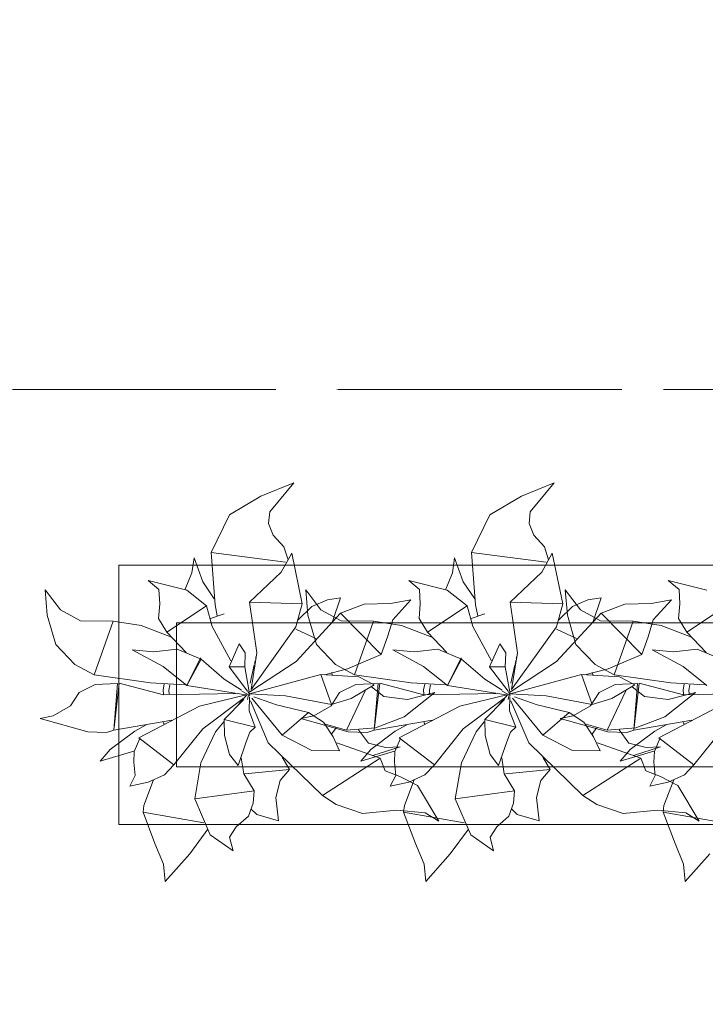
# Model space of a CAD drawing. Header units: millimetres. Extents: x -14761 to 157739, y -22400 to 107990.
# Tile 190 of 228: x 126657 to 127846, y 43933 to 45642. Entities that reach past the tile are written whole.
import ezdxf

# ---------------------------------------------------------------- set-up
doc = ezdxf.new("R2010")
doc.units = ezdxf.units.MM
doc.header["$MEASUREMENT"] = 0
doc.linetypes.add('Штриховая', pattern=[564.444447, 282.222223, -282.222223])
doc.linetypes.add('Штрихпунктирная', pattern=[670.277762, 352.777767, -176.388884, 0, -141.111112])
for name, color, linetype in [('Интерьер - Мебель', 7, 'Continuous'), ('Элемент Модели - Зона', 7, 'Continuous'), ('Элемент Модели - Оси', 7, 'Continuous')]:
    doc.layers.add(name, color=color, linetype=linetype)

msp = doc.modelspace()

# ---------------------------------------------------------------- linework, layer by layer
at = {"layer": 'Интерьер - Мебель', "color": 252, "linetype": 'Continuous', "lineweight": 5}
for p, q in [((127132.2, 44838.1), (127075, 44814.6)), ((127132.2, 44838.1), (127075, 44814.6)), ((127132.2, 44838.1), (127090.5, 44787.3)), ((127132.2, 44838.1), (127090.5, 44787.3)), ((127584.1, 44838.1), (127526.9, 44814.6)), ((127584.1, 44838.1), (127526.9, 44814.6)), ((127584.1, 44838.1), (127542.4, 44787.3)), ((127584.1, 44838.1), (127542.4, 44787.3)), ((127075, 44814.6), (127020.6, 44782.1)), ((127075, 44814.6), (127020.6, 44782.1)), ((127526.9, 44814.6), (127472.5, 44782.1)), ((127526.9, 44814.6), (127472.5, 44782.1)), ((127090.5, 44787.3), (127088.4, 44767.3)), ((127090.5, 44787.3), (127088.4, 44767.3)), ((127542.4, 44787.3), (127540.3, 44767.3)), ((127542.4, 44787.3), (127540.3, 44767.3)), ((127020.6, 44782.1), (126988.8, 44716.7)), ((127020.6, 44782.1), (126988.8, 44716.7)), ((127088.4, 44767.3), (127096.7, 44746.8)), ((127088.4, 44767.3), (127096.7, 44746.8)), ((127472.5, 44782.1), (127440.7, 44716.7)), ((127472.5, 44782.1), (127440.7, 44716.7)), ((127540.3, 44767.3), (127548.6, 44746.8)), ((127540.3, 44767.3), (127548.6, 44746.8)), ((127096.7, 44746.8), (127115, 44727)), ((127096.7, 44746.8), (127115, 44727)), ((127548.6, 44746.8), (127566.9, 44727)), ((127548.6, 44746.8), (127566.9, 44727)), ((126988.8, 44716.7), (127117.8, 44700.4)), ((126988.8, 44716.7), (126995.7, 44626.1)), ((126988.8, 44716.7), (127117.8, 44700.4)), ((126988.8, 44716.7), (126995.7, 44626.1)), ((127128.7, 44716), (127110.4, 44682.8)), ((127128.7, 44716), (127110.4, 44682.8)), ((127115, 44727), (127122.3, 44704.2)), ((127115, 44727), (127122.3, 44704.2)), ((127128.7, 44716), (127146.8, 44627.9)), ((127128.7, 44716), (127146.8, 44627.9)), ((127440.7, 44716.7), (127569.7, 44700.4)), ((127440.7, 44716.7), (127447.6, 44626.1)), ((127440.7, 44716.7), (127569.7, 44700.4)), ((127440.7, 44716.7), (127447.6, 44626.1)), ((127580.6, 44716), (127562.3, 44682.8)), ((127580.6, 44716), (127562.3, 44682.8)), ((127566.9, 44727), (127574.2, 44704.2)), ((127566.9, 44727), (127574.2, 44704.2)), ((127580.6, 44716), (127598.7, 44627.9)), ((127580.6, 44716), (127598.7, 44627.9)), ((126959.3, 44707.6), (126955.7, 44681.7)), ((126959.3, 44707.6), (126955.7, 44681.7)), ((126959.3, 44707.6), (126974.3, 44666.2)), ((126959.3, 44707.6), (126974.3, 44666.2)), ((127411.2, 44707.6), (127407.6, 44681.7)), ((127411.2, 44707.6), (127407.6, 44681.7)), ((127411.2, 44707.6), (127426.2, 44666.2)), ((127411.2, 44707.6), (127426.2, 44666.2)), ((126955.7, 44681.7), (126944.1, 44653.1)), ((126955.7, 44681.7), (126944.1, 44653.1)), ((127110.4, 44682.8), (127055.6, 44630.6)), ((127110.4, 44682.8), (127055.6, 44630.6)), ((127407.6, 44681.7), (127396, 44653.1)), ((127407.6, 44681.7), (127396, 44653.1)), ((127562.3, 44682.8), (127507.5, 44630.6)), ((127562.3, 44682.8), (127507.5, 44630.6)), ((126879.9, 44668.2), (126898.5, 44652.7)), ((126879.9, 44668.2), (126946.5, 44651.8)), ((126879.9, 44668.2), (126898.5, 44652.7)), ((126879.9, 44668.2), (126946.5, 44651.8)), ((126974.3, 44666.2), (126994.2, 44636.8)), ((126974.3, 44666.2), (126994.2, 44636.8)), ((127331.8, 44668.2), (127350.4, 44652.7)), ((127331.8, 44668.2), (127398.4, 44651.8)), ((127331.8, 44668.2), (127350.4, 44652.7)), ((127331.8, 44668.2), (127398.4, 44651.8)), ((127426.2, 44666.2), (127446.1, 44636.8)), ((127426.2, 44666.2), (127446.1, 44636.8)), ((127781.8, 44668.2), (127800.4, 44652.7)), ((127781.8, 44668.2), (127848.4, 44651.8)), ((127781.8, 44668.2), (127800.4, 44652.7)), ((127781.8, 44668.2), (127848.4, 44651.8)), ((126701, 44652.1), (126704.8, 44608.3)), ((126701, 44652.1), (126727.5, 44617.4)), ((126701, 44652.1), (126704.8, 44608.3)), ((126701, 44652.1), (126727.5, 44617.4)), ((126898.5, 44652.7), (126899.7, 44627.8)), ((126898.5, 44652.7), (126899.7, 44627.8)), ((126946.5, 44651.8), (126980.9, 44624.4)), ((126946.5, 44651.8), (126980.9, 44624.4)), ((127152.9, 44652.1), (127156.7, 44608.3)), ((127152.9, 44652.1), (127179.4, 44617.4)), ((127152.9, 44652.1), (127156.7, 44608.3)), ((127152.9, 44652.1), (127179.4, 44617.4)), ((127350.4, 44652.7), (127351.6, 44627.8)), ((127350.4, 44652.7), (127351.6, 44627.8)), ((127398.4, 44651.8), (127432.8, 44624.4)), ((127398.4, 44651.8), (127432.8, 44624.4)), ((127602.9, 44652.1), (127606.7, 44608.3)), ((127602.9, 44652.1), (127629.4, 44617.4)), ((127602.9, 44652.1), (127606.7, 44608.3)), ((127602.9, 44652.1), (127629.4, 44617.4)), ((127800.4, 44652.7), (127801.6, 44627.8)), ((127800.4, 44652.7), (127801.6, 44627.8)), ((127055.6, 44630.6), (127146.8, 44627.9)), ((127055.6, 44630.6), (127068.4, 44542.7)), ((127055.6, 44630.6), (127146.8, 44627.9)), ((127055.6, 44630.6), (127068.4, 44542.7)), ((127190.6, 44634.5), (127163.6, 44623.1)), ((127190.6, 44634.5), (127163.6, 44623.1)), ((127213.4, 44638), (127190.6, 44634.5)), ((127213.4, 44638), (127190.6, 44634.5)), ((127213.4, 44638), (127199.6, 44597)), ((127213.4, 44638), (127199.6, 44597)), ((127335.4, 44634.9), (127299.9, 44628.7)), ((127335.4, 44634.9), (127299.9, 44628.7)), ((127335.4, 44634.9), (127303.9, 44600.3)), ((127335.4, 44634.9), (127303.9, 44600.3)), ((127507.5, 44630.6), (127598.7, 44627.9)), ((127507.5, 44630.6), (127520.3, 44542.7)), ((127507.5, 44630.6), (127598.7, 44627.9)), ((127507.5, 44630.6), (127520.3, 44542.7)), ((127642.5, 44634.5), (127615.5, 44623.1)), ((127642.5, 44634.5), (127615.5, 44623.1)), ((127665.3, 44638), (127642.5, 44634.5)), ((127665.3, 44638), (127642.5, 44634.5)), ((127665.3, 44638), (127651.5, 44597)), ((127665.3, 44638), (127651.5, 44597)), ((127787.3, 44634.9), (127751.8, 44628.7)), ((127787.3, 44634.9), (127751.8, 44628.7)), ((127787.3, 44634.9), (127755.8, 44600.3)), ((127787.3, 44634.9), (127755.8, 44600.3)), ((126727.5, 44617.4), (126762.5, 44598.4)), ((126727.5, 44617.4), (126762.5, 44598.4)), ((126899.7, 44627.8), (126897.6, 44602.3)), ((126899.7, 44627.8), (126897.6, 44602.3)), ((126980.9, 44624.4), (126912, 44578.9)), ((126980.9, 44624.4), (126912, 44578.9)), ((126980.9, 44624.4), (126990.6, 44588.8)), ((126980.9, 44624.4), (126990.6, 44588.8)), ((126995.7, 44626.1), (126999.6, 44607.1)), ((126995.7, 44626.1), (126999.6, 44607.1)), ((127146.8, 44627.9), (127135.7, 44587.9)), ((127146.8, 44627.9), (127135.7, 44587.9)), ((127163.6, 44623.1), (127139.4, 44599.3)), ((127163.6, 44623.1), (127139.4, 44599.3)), ((127179.4, 44617.4), (127214.4, 44598.4)), ((127179.4, 44617.4), (127214.4, 44598.4)), ((127254.3, 44627.3), (127213.4, 44611.5)), ((127254.3, 44627.3), (127213.4, 44611.5)), ((127299.9, 44628.7), (127254.3, 44627.3)), ((127299.9, 44628.7), (127254.3, 44627.3)), ((127351.6, 44627.8), (127349.5, 44602.3)), ((127351.6, 44627.8), (127349.5, 44602.3)), ((127432.8, 44624.4), (127363.9, 44578.9)), ((127432.8, 44624.4), (127363.9, 44578.9)), ((127432.8, 44624.4), (127442.5, 44588.8)), ((127432.8, 44624.4), (127442.5, 44588.8)), ((127447.6, 44626.1), (127451.5, 44607.1)), ((127447.6, 44626.1), (127451.5, 44607.1)), ((127598.7, 44627.9), (127587.6, 44587.9)), ((127598.7, 44627.9), (127587.6, 44587.9)), ((127615.5, 44623.1), (127591.3, 44599.3)), ((127615.5, 44623.1), (127591.3, 44599.3)), ((127629.4, 44617.4), (127664.4, 44598.4)), ((127629.4, 44617.4), (127664.4, 44598.4)), ((127706.2, 44627.3), (127665.3, 44611.5)), ((127706.2, 44627.3), (127665.3, 44611.5)), ((127751.8, 44628.7), (127706.2, 44627.3)), ((127751.8, 44628.7), (127706.2, 44627.3)), ((127801.6, 44627.8), (127799.5, 44602.3)), ((127801.6, 44627.8), (127799.5, 44602.3)), ((127882.8, 44624.4), (127813.9, 44578.9)), ((127882.8, 44624.4), (127813.9, 44578.9)), ((126704.8, 44608.3), (126719.6, 44557.1)), ((126704.8, 44608.3), (126719.6, 44557.1)), ((126762.5, 44598.4), (126818.9, 44598)), ((126762.5, 44598.4), (126818.9, 44598)), ((126818.9, 44598), (126785.9, 44504.4)), ((126818.9, 44598), (126785.9, 44504.4)), ((126818.9, 44598), (126867.4, 44590.2)), ((126818.9, 44598), (126867.4, 44590.2)), ((126897.6, 44602.3), (126912, 44578.9)), ((126897.6, 44602.3), (126912, 44578.9)), ((127011.8, 44610.4), (126988, 44602.2)), ((127011.8, 44610.4), (126988, 44602.2)), ((127213.4, 44611.5), (127136.2, 44528)), ((127213.4, 44611.5), (127136.2, 44528)), ((127156.7, 44608.3), (127171.5, 44557.1)), ((127156.7, 44608.3), (127171.5, 44557.1)), ((127213.4, 44611.5), (127283.9, 44540.2)), ((127213.4, 44611.5), (127283.9, 44540.2)), ((127214.4, 44598.4), (127270.8, 44598)), ((127214.4, 44598.4), (127270.8, 44598)), ((127270.8, 44598), (127237.8, 44504.4)), ((127270.8, 44598), (127237.8, 44504.4)), ((127270.8, 44598), (127319.3, 44590.2)), ((127270.8, 44598), (127319.3, 44590.2)), ((127303.9, 44600.3), (127294.7, 44570.4)), ((127303.9, 44600.3), (127294.7, 44570.4)), ((127349.5, 44602.3), (127363.9, 44578.9)), ((127349.5, 44602.3), (127363.9, 44578.9)), ((127463.7, 44610.4), (127439.9, 44602.2)), ((127463.7, 44610.4), (127439.9, 44602.2)), ((127665.3, 44611.5), (127588.1, 44528)), ((127665.3, 44611.5), (127588.1, 44528)), ((127606.7, 44608.3), (127621.5, 44557.1)), ((127606.7, 44608.3), (127621.5, 44557.1)), ((127664.4, 44598.4), (127720.8, 44598)), ((127664.4, 44598.4), (127720.8, 44598)), ((127665.3, 44611.5), (127735.8, 44540.2)), ((127665.3, 44611.5), (127735.8, 44540.2)), ((127720.8, 44598), (127687.8, 44504.4)), ((127720.8, 44598), (127687.8, 44504.4)), ((127720.8, 44598), (127769.3, 44590.2)), ((127720.8, 44598), (127769.3, 44590.2)), ((127755.8, 44600.3), (127746.6, 44570.4)), ((127755.8, 44600.3), (127746.6, 44570.4)), ((127799.5, 44602.3), (127813.9, 44578.9)), ((127799.5, 44602.3), (127813.9, 44578.9)), ((126867.4, 44590.2), (126920, 44569.9)), ((126867.4, 44590.2), (126920, 44569.9)), ((126912, 44578.9), (126945.8, 44543.4)), ((126912, 44578.9), (126945.8, 44543.4)), ((126990.6, 44588.8), (127023.2, 44528.9)), ((126990.6, 44588.8), (127023.2, 44528.9)), ((127135.7, 44587.9), (127058.1, 44479.2)), ((127135.7, 44587.9), (127058.1, 44479.2)), ((127135.7, 44583.6), (127170.5, 44567.7)), ((127135.7, 44583.6), (127170.5, 44567.7)), ((127319.3, 44590.2), (127371.9, 44569.9)), ((127319.3, 44590.2), (127371.9, 44569.9)), ((127363.9, 44578.9), (127397.7, 44543.4)), ((127363.9, 44578.9), (127397.7, 44543.4)), ((127442.5, 44588.8), (127475.1, 44528.9)), ((127442.5, 44588.8), (127475.1, 44528.9)), ((127587.6, 44587.9), (127510, 44479.2)), ((127587.6, 44587.9), (127510, 44479.2)), ((127587.6, 44583.6), (127622.4, 44567.7)), ((127587.6, 44583.6), (127622.4, 44567.7)), ((127769.3, 44590.2), (127821.9, 44569.9)), ((127769.3, 44590.2), (127821.9, 44569.9)), ((127813.9, 44578.9), (127847.7, 44543.4)), ((127813.9, 44578.9), (127847.7, 44543.4)), ((127294.7, 44570.4), (127283.9, 44540.2)), ((127294.7, 44570.4), (127283.9, 44540.2)), ((127746.6, 44570.4), (127735.8, 44540.2)), ((127746.6, 44570.4), (127735.8, 44540.2)), ((126719.6, 44557.1), (126752.8, 44522.4)), ((126719.6, 44557.1), (126752.8, 44522.4)), ((126852, 44547.9), (126888.8, 44544.6)), ((126852, 44547.9), (126905.6, 44519)), ((126852, 44547.9), (126888.8, 44544.6)), ((126852, 44547.9), (126905.6, 44519)), ((126930, 44549.3), (126888.8, 44544.6)), ((126930, 44549.3), (126888.8, 44544.6)), ((126930, 44549.3), (126971.4, 44531.7)), ((126930, 44549.3), (126971.4, 44531.7)), ((127037.8, 44558.5), (127020, 44518.4)), ((127037.8, 44558.5), (127020, 44518.4)), ((127037.8, 44558.5), (127048, 44542.6)), ((127037.8, 44558.5), (127048, 44542.6)), ((127171.5, 44557.1), (127204.7, 44522.4)), ((127171.5, 44557.1), (127204.7, 44522.4)), ((127303.9, 44547.9), (127340.8, 44544.6)), ((127303.9, 44547.9), (127357.5, 44519)), ((127303.9, 44547.9), (127340.8, 44544.6)), ((127303.9, 44547.9), (127357.5, 44519)), ((127381.9, 44549.3), (127340.8, 44544.6)), ((127381.9, 44549.3), (127340.8, 44544.6)), ((127381.9, 44549.3), (127423.3, 44531.7)), ((127381.9, 44549.3), (127423.3, 44531.7)), ((127489.7, 44558.5), (127471.9, 44518.4)), ((127489.7, 44558.5), (127471.9, 44518.4)), ((127489.7, 44558.5), (127499.9, 44542.6)), ((127489.7, 44558.5), (127499.9, 44542.6)), ((127621.5, 44557.1), (127654.7, 44522.4)), ((127621.5, 44557.1), (127654.7, 44522.4)), ((127753.9, 44547.9), (127790.8, 44544.6)), ((127753.9, 44547.9), (127807.5, 44519)), ((127753.9, 44547.9), (127790.8, 44544.6)), ((127753.9, 44547.9), (127807.5, 44519)), ((127831.9, 44549.3), (127790.8, 44544.6)), ((127831.9, 44549.3), (127790.8, 44544.6)), ((127831.9, 44549.3), (127873.3, 44531.7)), ((127831.9, 44549.3), (127873.3, 44531.7)), ((126970.6, 44534.3), (126946.9, 44486)), ((126970.6, 44534.3), (126946.9, 44486)), ((126971.4, 44531.7), (126946.9, 44486)), ((126971.4, 44531.7), (126946.9, 44486)), ((126970.6, 44534.3), (126971.4, 44531.7)), ((126970.6, 44534.3), (126971.4, 44531.7)), ((126971.4, 44531.7), (127011.5, 44497.1)), ((126971.4, 44531.7), (127011.5, 44497.1)), ((127048, 44542.6), (127047.1, 44518.7)), ((127048, 44542.6), (127047.1, 44518.7)), ((127136.2, 44528), (127056.1, 44475.3)), ((127136.2, 44528), (127056.1, 44475.3)), ((127068.4, 44542.7), (127058.1, 44479.2)), ((127068.4, 44542.7), (127058.1, 44479.2)), ((127065.2, 44528.9), (127064.2, 44524.5)), ((127065.2, 44528.9), (127064.2, 44524.5)), ((127066.7, 44535.6), (127066.2, 44533.4)), ((127066.7, 44535.6), (127066.2, 44533.4)), ((127068.1, 44542.3), (127067.9, 44541.2)), ((127068.1, 44542.3), (127067.9, 44541.2)), ((127283.9, 44540.2), (127225.5, 44515.1)), ((127283.9, 44540.2), (127225.5, 44515.1)), ((127422.5, 44534.3), (127398.8, 44486)), ((127422.5, 44534.3), (127398.8, 44486)), ((127423.3, 44531.7), (127398.8, 44486)), ((127423.3, 44531.7), (127398.8, 44486)), ((127422.5, 44534.3), (127423.3, 44531.7)), ((127422.5, 44534.3), (127423.3, 44531.7)), ((127423.3, 44531.7), (127463.4, 44497.1)), ((127423.3, 44531.7), (127463.4, 44497.1)), ((127499.9, 44542.6), (127499, 44518.7)), ((127499.9, 44542.6), (127499, 44518.7)), ((127588.1, 44528), (127508, 44475.3)), ((127588.1, 44528), (127508, 44475.3)), ((127520.3, 44542.7), (127510, 44479.2)), ((127520.3, 44542.7), (127510, 44479.2)), ((127517.1, 44528.9), (127516.1, 44524.5)), ((127517.1, 44528.9), (127516.1, 44524.5)), ((127518.6, 44535.6), (127518.1, 44533.4)), ((127518.6, 44535.6), (127518.1, 44533.4)), ((127520, 44542.3), (127519.8, 44541.2)), ((127520, 44542.3), (127519.8, 44541.2)), ((127735.8, 44540.2), (127677.4, 44515.1)), ((127735.8, 44540.2), (127677.4, 44515.1)), ((126752.8, 44522.4), (126785.9, 44504.4)), ((126752.8, 44522.4), (126785.9, 44504.4)), ((126905.6, 44519), (126946.9, 44486)), ((126905.6, 44519), (126946.9, 44486)), ((127047.1, 44518.7), (127020, 44518.4)), ((127047.1, 44518.7), (127020, 44518.4)), ((127020, 44518.4), (127052, 44476.1)), ((127020, 44518.4), (127052, 44476.1)), ((127047.1, 44518.7), (127055.4, 44471.6)), ((127047.1, 44518.7), (127055.4, 44471.6)), ((127063.7, 44522.2), (127056.7, 44489.9)), ((127063.7, 44522.2), (127056.7, 44489.9)), ((127225.5, 44515.1), (127185.3, 44504.8)), ((127225.5, 44515.1), (127185.3, 44504.8)), ((127204.7, 44522.4), (127237.8, 44504.4)), ((127204.7, 44522.4), (127237.8, 44504.4)), ((127357.5, 44519), (127398.8, 44486)), ((127357.5, 44519), (127398.8, 44486)), ((127499, 44518.7), (127471.9, 44518.4)), ((127499, 44518.7), (127471.9, 44518.4)), ((127471.9, 44518.4), (127503.9, 44476.1)), ((127471.9, 44518.4), (127503.9, 44476.1)), ((127499, 44518.7), (127507.3, 44471.6)), ((127499, 44518.7), (127507.3, 44471.6)), ((127515.6, 44522.2), (127508.6, 44489.9)), ((127515.6, 44522.2), (127508.6, 44489.9)), ((127677.4, 44515.1), (127637.2, 44504.8)), ((127677.4, 44515.1), (127637.2, 44504.8)), ((127654.7, 44522.4), (127687.8, 44504.4)), ((127654.7, 44522.4), (127687.8, 44504.4)), ((127807.5, 44519), (127848.8, 44486)), ((127807.5, 44519), (127848.8, 44486)), ((126785.9, 44504.4), (126884, 44490.6)), ((126785.9, 44504.4), (126884, 44490.6)), ((127011.5, 44497.1), (127041.8, 44477.9)), ((127011.5, 44497.1), (127041.8, 44477.9)), ((127179.3, 44505.2), (127055.4, 44471.6)), ((127179.3, 44505.2), (127055.4, 44471.6)), ((127179.3, 44505.2), (127245.3, 44501.2)), ((127179.3, 44505.2), (127197.6, 44453.4)), ((127179.3, 44505.2), (127245.3, 44501.2)), ((127179.3, 44505.2), (127197.6, 44453.4)), ((127197.9, 44508.4), (127199.3, 44504.1)), ((127197.9, 44508.4), (127199.3, 44504.1)), ((127237.8, 44504.4), (127335.9, 44490.6)), ((127237.8, 44504.4), (127335.9, 44490.6)), ((127245.3, 44501.2), (127271.9, 44487.4)), ((127245.3, 44501.2), (127271.9, 44487.4)), ((127463.4, 44497.1), (127493.7, 44477.9)), ((127463.4, 44497.1), (127493.7, 44477.9)), ((127631.2, 44505.2), (127507.3, 44471.6)), ((127631.2, 44505.2), (127507.3, 44471.6)), ((127631.2, 44505.2), (127697.2, 44501.2)), ((127631.2, 44505.2), (127649.5, 44453.4)), ((127631.2, 44505.2), (127697.2, 44501.2)), ((127631.2, 44505.2), (127649.5, 44453.4)), ((127649.8, 44508.4), (127651.2, 44504.1)), ((127649.8, 44508.4), (127651.2, 44504.1)), ((127687.8, 44504.4), (127785.9, 44490.6)), ((127687.8, 44504.4), (127785.9, 44490.6)), ((127697.2, 44501.2), (127723.8, 44487.4)), ((127697.2, 44501.2), (127723.8, 44487.4)), ((126787.7, 44488.1), (126759.9, 44473.8)), ((126787.7, 44488.1), (126759.9, 44473.8)), ((126826.5, 44489.4), (126787.7, 44488.1)), ((126826.5, 44489.4), (126787.7, 44488.1)), ((126826.5, 44489.4), (126820, 44408.6)), ((126826.5, 44489.4), (126820, 44408.6)), ((126829.6, 44490.1), (126820.5, 44413)), ((126829.6, 44490.1), (126820.5, 44413)), ((126829.6, 44490.1), (126906.1, 44470.2)), ((126829.6, 44490.1), (126906.1, 44470.2)), ((126884, 44490.6), (126944, 44487.4)), ((126884, 44490.6), (126944, 44487.4)), ((126907.6, 44488.7), (126905.6, 44478.6)), ((126907.6, 44488.7), (126905.6, 44478.6)), ((126905.6, 44478.6), (126906.1, 44470.8)), ((126905.6, 44478.6), (126906.1, 44470.8)), ((126917.5, 44487.4), (126915.7, 44478.2)), ((126917.5, 44487.4), (126915.7, 44478.2)), ((126915.7, 44478.2), (126916, 44471.6)), ((126915.7, 44478.2), (126916, 44471.6)), ((126946.9, 44486), (127048.9, 44470.1)), ((126946.9, 44486), (127048.9, 44470.1)), ((127042, 44476.4), (127055.9, 44469)), ((127042, 44476.4), (127055.9, 44469)), ((127239.6, 44488.1), (127211.8, 44473.8)), ((127239.6, 44488.1), (127211.8, 44473.8)), ((127256.1, 44476.7), (127223.8, 44408.8)), ((127256.1, 44476.7), (127223.8, 44408.8)), ((127271.9, 44487.4), (127231.8, 44463.5)), ((127271.9, 44487.4), (127231.8, 44463.5)), ((127278.4, 44489.4), (127239.6, 44488.1)), ((127278.4, 44489.4), (127239.6, 44488.1)), ((127267.2, 44483.6), (127288.6, 44467.3)), ((127267.2, 44483.6), (127288.6, 44467.3)), ((127278.4, 44489.4), (127271.9, 44408.6)), ((127278.4, 44489.4), (127271.9, 44408.6)), ((127281.5, 44490.1), (127272.4, 44413)), ((127281.5, 44490.1), (127272.4, 44413)), ((127281.5, 44490.1), (127358, 44470.2)), ((127281.5, 44490.1), (127358, 44470.2)), ((127335.9, 44490.6), (127395.9, 44487.4)), ((127335.9, 44490.6), (127395.9, 44487.4)), ((127359.5, 44488.7), (127357.5, 44478.6)), ((127359.5, 44488.7), (127357.5, 44478.6)), ((127357.5, 44478.6), (127358, 44470.8)), ((127357.5, 44478.6), (127358, 44470.8)), ((127369.4, 44487.4), (127367.6, 44478.2)), ((127369.4, 44487.4), (127367.6, 44478.2)), ((127367.6, 44478.2), (127367.9, 44471.6)), ((127367.6, 44478.2), (127367.9, 44471.6)), ((127398.8, 44486), (127500.8, 44470.1)), ((127398.8, 44486), (127500.8, 44470.1)), ((127493.9, 44476.4), (127507.8, 44469)), ((127493.9, 44476.4), (127507.8, 44469)), ((127689.6, 44488.1), (127661.8, 44473.8)), ((127689.6, 44488.1), (127661.8, 44473.8)), ((127708, 44476.7), (127675.7, 44408.8)), ((127708, 44476.7), (127675.7, 44408.8)), ((127723.8, 44487.4), (127683.7, 44463.5)), ((127723.8, 44487.4), (127683.7, 44463.5)), ((127728.4, 44489.4), (127689.6, 44488.1)), ((127728.4, 44489.4), (127689.6, 44488.1)), ((127719.1, 44483.6), (127740.5, 44467.3)), ((127719.1, 44483.6), (127740.5, 44467.3)), ((127728.4, 44489.4), (127721.9, 44408.6)), ((127728.4, 44489.4), (127721.9, 44408.6)), ((127731.5, 44490.1), (127722.4, 44413)), ((127731.5, 44490.1), (127722.4, 44413)), ((127731.5, 44490.1), (127808, 44470.2)), ((127731.5, 44490.1), (127808, 44470.2)), ((127785.9, 44490.6), (127845.9, 44487.4)), ((127785.9, 44490.6), (127845.9, 44487.4)), ((127809.5, 44488.7), (127807.5, 44478.6)), ((127809.5, 44488.7), (127807.5, 44478.6)), ((127807.5, 44478.6), (127808, 44470.8)), ((127807.5, 44478.6), (127808, 44470.8)), ((127819.4, 44487.4), (127817.6, 44478.2)), ((127819.4, 44487.4), (127817.6, 44478.2)), ((127817.6, 44478.2), (127817.9, 44471.6)), ((127817.6, 44478.2), (127817.9, 44471.6)), ((126759.9, 44473.8), (126745, 44451)), ((126759.9, 44473.8), (126745, 44451)), ((127031, 44472.4), (126906.1, 44470.2)), ((127031, 44472.4), (126906.1, 44470.2)), ((127049.8, 44470.2), (126968.5, 44450.2)), ((127049.8, 44470.2), (126968.5, 44450.2)), ((127044.6, 44463.5), (126974.3, 44411)), ((127044.6, 44463.5), (126974.3, 44411)), ((127045.8, 44461.8), (127011.7, 44427.4)), ((127045.8, 44461.8), (127011.7, 44427.4)), ((127051.1, 44469.9), (127036.6, 44453)), ((127051.1, 44469.9), (127036.6, 44453)), ((127053.8, 44469.9), (127051.9, 44462)), ((127053.8, 44469.9), (127051.9, 44462)), ((127052.3, 44475.6), (127055.9, 44469)), ((127052.3, 44475.6), (127055.9, 44469)), ((127054.9, 44474.4), (127054.4, 44472.2)), ((127054.9, 44474.4), (127054.4, 44472.2)), ((127054.6, 44472.7), (127055.4, 44471.6)), ((127054.6, 44472.7), (127055.4, 44471.6)), ((127055.3, 44466.2), (127054.6, 44442.2)), ((127055.3, 44466.2), (127054.6, 44442.2)), ((127055.4, 44471.6), (127117.8, 44468.3)), ((127055.4, 44471.6), (127117.8, 44468.3)), ((127057, 44459.7), (127087.8, 44386.6)), ((127057, 44459.7), (127087.8, 44386.6)), ((127059.7, 44464.4), (127112.4, 44400.2)), ((127059.7, 44464.4), (127112.4, 44400.2)), ((127062.9, 44466.5), (127102.5, 44452.5)), ((127062.9, 44466.5), (127102.5, 44452.5)), ((127117.8, 44468.3), (127197.6, 44453.4)), ((127117.8, 44468.3), (127197.6, 44453.4)), ((127211.8, 44473.8), (127196.9, 44451)), ((127211.8, 44473.8), (127196.9, 44451)), ((127231.8, 44463.5), (127197.6, 44453.4)), ((127231.8, 44463.5), (127197.6, 44453.4)), ((127288.6, 44467.3), (127329.4, 44462.1)), ((127288.6, 44467.3), (127329.4, 44462.1)), ((127376.8, 44473.7), (127323.9, 44431.6)), ((127376.8, 44473.7), (127323.9, 44431.6)), ((127376.8, 44473.7), (127329.4, 44462.1)), ((127376.8, 44473.7), (127329.4, 44462.1)), ((127482.9, 44472.4), (127358, 44470.2)), ((127482.9, 44472.4), (127358, 44470.2)), ((127501.7, 44470.2), (127420.5, 44450.2)), ((127501.7, 44470.2), (127420.5, 44450.2)), ((127496.5, 44463.5), (127426.2, 44411)), ((127496.5, 44463.5), (127426.2, 44411)), ((127497.7, 44461.8), (127463.6, 44427.4)), ((127497.7, 44461.8), (127463.6, 44427.4)), ((127503, 44469.9), (127488.5, 44453)), ((127503, 44469.9), (127488.5, 44453)), ((127505.7, 44469.9), (127503.8, 44462)), ((127505.7, 44469.9), (127503.8, 44462)), ((127504.2, 44475.6), (127507.8, 44469)), ((127504.2, 44475.6), (127507.8, 44469)), ((127506.8, 44474.4), (127506.3, 44472.2)), ((127506.8, 44474.4), (127506.3, 44472.2)), ((127506.5, 44472.7), (127507.3, 44471.6)), ((127506.5, 44472.7), (127507.3, 44471.6)), ((127507.2, 44466.2), (127506.5, 44442.2)), ((127507.2, 44466.2), (127506.5, 44442.2)), ((127507.3, 44471.6), (127569.7, 44468.3)), ((127507.3, 44471.6), (127569.7, 44468.3)), ((127508.9, 44459.7), (127539.7, 44386.6)), ((127508.9, 44459.7), (127539.7, 44386.6)), ((127511.6, 44464.4), (127564.3, 44400.2)), ((127511.6, 44464.4), (127564.3, 44400.2)), ((127514.8, 44466.5), (127554.4, 44452.5)), ((127514.8, 44466.5), (127554.4, 44452.5)), ((127569.7, 44468.3), (127649.5, 44453.4)), ((127569.7, 44468.3), (127649.5, 44453.4)), ((127661.8, 44473.8), (127646.9, 44451)), ((127661.8, 44473.8), (127646.9, 44451)), ((127683.7, 44463.5), (127649.5, 44453.4)), ((127683.7, 44463.5), (127649.5, 44453.4)), ((127740.5, 44467.3), (127781.3, 44462.1)), ((127740.5, 44467.3), (127781.3, 44462.1)), ((127828.7, 44473.7), (127775.8, 44431.6)), ((127828.7, 44473.7), (127775.8, 44431.6)), ((127828.7, 44473.7), (127781.3, 44462.1)), ((127828.7, 44473.7), (127781.3, 44462.1)), ((127932.9, 44472.4), (127808, 44470.2)), ((127932.9, 44472.4), (127808, 44470.2)), ((126745, 44451), (126714.9, 44433.4)), ((126745, 44451), (126714.9, 44433.4)), ((126968.5, 44450.2), (126863.4, 44395.6)), ((126968.5, 44450.2), (126863.4, 44395.6)), ((127054.6, 44442.2), (127065.4, 44413.8)), ((127054.6, 44442.2), (127065.4, 44413.8)), ((127102.5, 44452.5), (127157.8, 44439.2)), ((127102.5, 44452.5), (127157.8, 44439.2)), ((127196.9, 44451), (127166.8, 44433.4)), ((127196.9, 44451), (127166.8, 44433.4)), ((127420.5, 44450.2), (127315.3, 44395.6)), ((127420.5, 44450.2), (127315.3, 44395.6)), ((127506.5, 44442.2), (127517.3, 44413.8)), ((127506.5, 44442.2), (127517.3, 44413.8)), ((127554.4, 44452.5), (127609.7, 44439.2)), ((127554.4, 44452.5), (127609.7, 44439.2)), ((127646.9, 44451), (127616.8, 44433.4)), ((127646.9, 44451), (127616.8, 44433.4)), ((127870.5, 44450.2), (127765.3, 44395.6)), ((127870.5, 44450.2), (127765.3, 44395.6)), ((126714.9, 44433.4), (126692.6, 44428.6)), ((126714.9, 44433.4), (126692.6, 44428.6)), ((126692.6, 44428.6), (126774.9, 44405.9)), ((126692.6, 44428.6), (126774.9, 44405.9)), ((126920.6, 44426.1), (126820, 44408.6)), ((126920.6, 44426.1), (126820, 44408.6)), ((127011.7, 44427.4), (127065.4, 44413.8)), ((127011.7, 44427.4), (127012, 44399.6)), ((127011.7, 44427.4), (127065.4, 44413.8)), ((127011.7, 44427.4), (127012, 44399.6)), ((127157.8, 44439.2), (127112.4, 44400.2)), ((127157.8, 44439.2), (127112.4, 44400.2)), ((127166.8, 44433.4), (127144.5, 44428.6)), ((127166.8, 44433.4), (127144.5, 44428.6)), ((127144.5, 44428.6), (127226.8, 44405.9)), ((127144.5, 44428.6), (127226.8, 44405.9)), ((127157.8, 44439.2), (127183.6, 44422.5)), ((127157.8, 44439.2), (127183.6, 44422.5)), ((127372.5, 44426.1), (127271.9, 44408.6)), ((127372.5, 44426.1), (127271.9, 44408.6)), ((127323.9, 44431.6), (127273.7, 44412.5)), ((127323.9, 44431.6), (127273.7, 44412.5)), ((127463.6, 44427.4), (127517.3, 44413.8)), ((127463.6, 44427.4), (127463.9, 44399.6)), ((127463.6, 44427.4), (127517.3, 44413.8)), ((127463.6, 44427.4), (127463.9, 44399.6)), ((127609.7, 44439.2), (127564.3, 44400.2)), ((127609.7, 44439.2), (127564.3, 44400.2)), ((127616.8, 44433.4), (127594.5, 44428.6)), ((127616.8, 44433.4), (127594.5, 44428.6)), ((127594.5, 44428.6), (127676.8, 44405.9)), ((127594.5, 44428.6), (127676.8, 44405.9)), ((127609.7, 44439.2), (127635.5, 44422.5)), ((127609.7, 44439.2), (127635.5, 44422.5)), ((127822.5, 44426.1), (127721.9, 44408.6)), ((127822.5, 44426.1), (127721.9, 44408.6)), ((127775.8, 44431.6), (127725.6, 44412.5)), ((127775.8, 44431.6), (127725.6, 44412.5)), ((126820, 44408.6), (126807.7, 44404.5)), ((126820, 44408.6), (126807.7, 44404.5)), ((126876.4, 44418), (126856.4, 44406.6)), ((126876.4, 44418), (126856.4, 44406.6)), ((126905.9, 44421.7), (126907.4, 44419.5)), ((126905.9, 44421.7), (126907.4, 44419.5)), ((126974.3, 44411), (126924.4, 44348.7)), ((126974.3, 44411), (126924.4, 44348.7)), ((127010.8, 44422.9), (126996.4, 44406)), ((127010.8, 44422.9), (126996.4, 44406)), ((127065.4, 44413.8), (127056.3, 44404.9)), ((127065.4, 44413.8), (127056.3, 44404.9)), ((127183.6, 44422.5), (127200.4, 44396.8)), ((127183.6, 44422.5), (127200.4, 44396.8)), ((127187.2, 44419), (127223.8, 44408.8)), ((127187.2, 44419), (127223.8, 44408.8)), ((127205.5, 44412.8), (127197.7, 44401.7)), ((127205.5, 44412.8), (127197.7, 44401.7)), ((127273.7, 44412.5), (127223.8, 44408.8)), ((127273.7, 44412.5), (127223.8, 44408.8)), ((127244.4, 44409.2), (127261.7, 44386.2)), ((127244.4, 44409.2), (127261.7, 44386.2)), ((127271.9, 44408.6), (127259.6, 44404.5)), ((127271.9, 44408.6), (127259.6, 44404.5)), ((127328.3, 44418), (127308.3, 44406.6)), ((127328.3, 44418), (127308.3, 44406.6)), ((127357.8, 44421.7), (127359.3, 44419.5)), ((127357.8, 44421.7), (127359.3, 44419.5)), ((127426.2, 44411), (127376.3, 44348.7)), ((127426.2, 44411), (127376.3, 44348.7)), ((127462.7, 44422.9), (127448.3, 44406)), ((127462.7, 44422.9), (127448.3, 44406)), ((127517.3, 44413.8), (127508.3, 44404.9)), ((127517.3, 44413.8), (127508.3, 44404.9)), ((127635.5, 44422.5), (127652.3, 44396.8)), ((127635.5, 44422.5), (127652.3, 44396.8)), ((127639.1, 44419), (127675.7, 44408.8)), ((127639.1, 44419), (127675.7, 44408.8)), ((127657.4, 44412.8), (127649.6, 44401.7)), ((127657.4, 44412.8), (127649.6, 44401.7)), ((127725.6, 44412.5), (127675.7, 44408.8)), ((127725.6, 44412.5), (127675.7, 44408.8)), ((127696.3, 44409.2), (127713.6, 44386.2)), ((127696.3, 44409.2), (127713.6, 44386.2)), ((127721.9, 44408.6), (127709.6, 44404.5)), ((127721.9, 44408.6), (127709.6, 44404.5)), ((127778.3, 44418), (127758.3, 44406.6)), ((127778.3, 44418), (127758.3, 44406.6)), ((127807.8, 44421.7), (127809.3, 44419.5)), ((127807.8, 44421.7), (127809.3, 44419.5)), ((127876.2, 44411), (127826.3, 44348.7)), ((127876.2, 44411), (127826.3, 44348.7)), ((126774.9, 44405.9), (126807.7, 44404.5)), ((126774.9, 44405.9), (126807.7, 44404.5)), ((126856.4, 44406.6), (126813.7, 44375.1)), ((126856.4, 44406.6), (126813.7, 44375.1)), ((126865.4, 44394), (126855.7, 44371.6)), ((126865.4, 44394), (126855.7, 44371.6)), ((126863.4, 44395.6), (126924.4, 44348.7)), ((126863.4, 44395.6), (126924.4, 44348.7)), ((126996.4, 44406), (126971.1, 44351.8)), ((126996.4, 44406), (126971.1, 44351.8)), ((127012, 44399.6), (127020.7, 44366.1)), ((127012, 44399.6), (127020.7, 44366.1)), ((127056.3, 44404.9), (127049.8, 44388.2)), ((127056.3, 44404.9), (127049.8, 44388.2)), ((127112.4, 44400.2), (127163.5, 44373.5)), ((127112.4, 44400.2), (127163.5, 44373.5)), ((127200.4, 44396.8), (127211.5, 44372.7)), ((127200.4, 44396.8), (127211.5, 44372.7)), ((127226.8, 44405.9), (127259.6, 44404.5)), ((127226.8, 44405.9), (127259.6, 44404.5)), ((127308.3, 44406.6), (127265.6, 44375.1)), ((127308.3, 44406.6), (127265.6, 44375.1)), ((127317.3, 44394), (127307.6, 44371.6)), ((127317.3, 44394), (127307.6, 44371.6)), ((127315.3, 44395.6), (127376.3, 44348.7)), ((127315.3, 44395.6), (127376.3, 44348.7)), ((127448.3, 44406), (127423, 44351.8)), ((127448.3, 44406), (127423, 44351.8)), ((127463.9, 44399.6), (127472.6, 44366.1)), ((127463.9, 44399.6), (127472.6, 44366.1)), ((127508.3, 44404.9), (127501.7, 44388.2)), ((127508.3, 44404.9), (127501.7, 44388.2)), ((127564.3, 44400.2), (127615.4, 44373.5)), ((127564.3, 44400.2), (127615.4, 44373.5)), ((127652.3, 44396.8), (127663.4, 44372.7)), ((127652.3, 44396.8), (127663.4, 44372.7)), ((127676.8, 44405.9), (127709.6, 44404.5)), ((127676.8, 44405.9), (127709.6, 44404.5)), ((127758.3, 44406.6), (127715.6, 44375.1)), ((127758.3, 44406.6), (127715.6, 44375.1)), ((127767.3, 44394), (127757.6, 44371.6)), ((127767.3, 44394), (127757.6, 44371.6)), ((127765.3, 44395.6), (127826.3, 44348.7)), ((127765.3, 44395.6), (127826.3, 44348.7)), ((126813.7, 44375.1), (126796.4, 44354.7)), ((126813.7, 44375.1), (126796.4, 44354.7)), ((127049.8, 44388.2), (127035.6, 44347.5)), ((127049.8, 44388.2), (127035.6, 44347.5)), ((127087.8, 44386.6), (127181.8, 44295.2)), ((127087.8, 44386.6), (127181.8, 44295.2)), ((127163.5, 44373.5), (127211.5, 44372.7)), ((127163.5, 44373.5), (127211.5, 44372.7)), ((127207.1, 44386.8), (127282.1, 44359.9)), ((127207.1, 44386.8), (127282.1, 44359.9)), ((127265.6, 44375.1), (127248.3, 44354.7)), ((127265.6, 44375.1), (127248.3, 44354.7)), ((127261.7, 44386.2), (127291.4, 44378.7)), ((127261.7, 44386.2), (127291.4, 44378.7)), ((127316.6, 44379.9), (127269.4, 44364.9)), ((127316.6, 44379.9), (127269.4, 44364.9)), ((127316.6, 44379.9), (127291.4, 44378.7)), ((127316.6, 44379.9), (127291.4, 44378.7)), ((127501.7, 44388.2), (127487.5, 44347.5)), ((127501.7, 44388.2), (127487.5, 44347.5)), ((127539.7, 44386.6), (127633.7, 44295.2)), ((127539.7, 44386.6), (127633.7, 44295.2)), ((127615.4, 44373.5), (127663.4, 44372.7)), ((127615.4, 44373.5), (127663.4, 44372.7)), ((127659, 44386.8), (127734, 44359.9)), ((127659, 44386.8), (127734, 44359.9)), ((127715.6, 44375.1), (127698.3, 44354.7)), ((127715.6, 44375.1), (127698.3, 44354.7)), ((127713.6, 44386.2), (127743.3, 44378.7)), ((127713.6, 44386.2), (127743.3, 44378.7)), ((127768.5, 44379.9), (127721.3, 44364.9)), ((127768.5, 44379.9), (127721.3, 44364.9)), ((127768.5, 44379.9), (127743.3, 44378.7)), ((127768.5, 44379.9), (127743.3, 44378.7)), ((126855, 44372.2), (126796.4, 44354.7)), ((126855, 44372.2), (126796.4, 44354.7)), ((126855.7, 44371.6), (126854.8, 44353.3)), ((126855.7, 44371.6), (126854.8, 44353.3)), ((127020.7, 44366.1), (127035.6, 44347.5)), ((127020.7, 44366.1), (127035.6, 44347.5)), ((127041.1, 44360.4), (127045.4, 44332.8)), ((127041.1, 44360.4), (127045.4, 44332.8)), ((127112.2, 44361.5), (127124.8, 44340.1)), ((127112.2, 44361.5), (127124.8, 44340.1)), ((127115.9, 44359.7), (127113.1, 44358.9)), ((127115.9, 44359.7), (127113.1, 44358.9)), ((127282.1, 44359.9), (127181.8, 44295.2)), ((127282.1, 44359.9), (127181.8, 44295.2)), ((127306.9, 44372.2), (127248.3, 44354.7)), ((127306.9, 44372.2), (127248.3, 44354.7)), ((127282.1, 44359.9), (127290.8, 44338.1)), ((127282.1, 44359.9), (127290.8, 44338.1)), ((127307.6, 44371.6), (127306.7, 44353.3)), ((127307.6, 44371.6), (127306.7, 44353.3)), ((127472.6, 44366.1), (127487.5, 44347.5)), ((127472.6, 44366.1), (127487.5, 44347.5)), ((127493, 44360.4), (127497.3, 44332.8)), ((127493, 44360.4), (127497.3, 44332.8)), ((127564.1, 44361.5), (127576.7, 44340.1)), ((127564.1, 44361.5), (127576.7, 44340.1)), ((127567.8, 44359.7), (127565, 44358.9)), ((127567.8, 44359.7), (127565, 44358.9)), ((127734, 44359.9), (127633.7, 44295.2)), ((127734, 44359.9), (127633.7, 44295.2)), ((127756.9, 44372.2), (127698.3, 44354.7)), ((127756.9, 44372.2), (127698.3, 44354.7)), ((127734, 44359.9), (127742.7, 44338.1)), ((127734, 44359.9), (127742.7, 44338.1)), ((127757.6, 44371.6), (127756.7, 44353.3)), ((127757.6, 44371.6), (127756.7, 44353.3)), ((126854.8, 44353.3), (126857.1, 44330.1)), ((126854.8, 44353.3), (126857.1, 44330.1)), ((126924.4, 44348.7), (126907.9, 44331.2)), ((126924.4, 44348.7), (126907.9, 44331.2)), ((126971.1, 44351.8), (126960.4, 44289.5)), ((126971.1, 44351.8), (126960.4, 44289.5)), ((127124.8, 44340.1), (127047.6, 44332.9)), ((127124.8, 44340.1), (127047.6, 44332.9)), ((127124.8, 44340.1), (127108.7, 44321.3)), ((127124.8, 44340.1), (127108.7, 44321.3)), ((127306.7, 44353.3), (127309, 44330.1)), ((127306.7, 44353.3), (127309, 44330.1)), ((127376.3, 44348.7), (127359.8, 44331.2)), ((127376.3, 44348.7), (127359.8, 44331.2)), ((127423, 44351.8), (127412.3, 44289.5)), ((127423, 44351.8), (127412.3, 44289.5)), ((127576.7, 44340.1), (127499.5, 44332.9)), ((127576.7, 44340.1), (127499.5, 44332.9)), ((127576.7, 44340.1), (127560.6, 44321.3)), ((127576.7, 44340.1), (127560.6, 44321.3)), ((127756.7, 44353.3), (127759, 44330.1)), ((127756.7, 44353.3), (127759, 44330.1)), ((127826.3, 44348.7), (127809.8, 44331.2)), ((127826.3, 44348.7), (127809.8, 44331.2)), ((126857.1, 44330.1), (126847.8, 44311.3)), ((126857.1, 44330.1), (126847.8, 44311.3)), ((126889.2, 44322.4), (126872.2, 44277.6)), ((126889.2, 44322.4), (126872.2, 44277.6)), ((126907.9, 44331.2), (126879.7, 44318.2)), ((126907.9, 44331.2), (126879.7, 44318.2)), ((127045.4, 44332.8), (127063.4, 44303.2)), ((127045.4, 44332.8), (127063.4, 44303.2)), ((127290.8, 44338.1), (127316.1, 44328.2)), ((127290.8, 44338.1), (127316.1, 44328.2)), ((127309, 44330.1), (127299.7, 44311.3)), ((127309, 44330.1), (127299.7, 44311.3)), ((127316.1, 44328.2), (127346.7, 44312.5)), ((127316.1, 44328.2), (127346.7, 44312.5)), ((127341.1, 44322.4), (127324.1, 44277.6)), ((127341.1, 44322.4), (127324.1, 44277.6)), ((127359.8, 44331.2), (127331.6, 44318.2)), ((127359.8, 44331.2), (127331.6, 44318.2)), ((127497.3, 44332.8), (127515.3, 44303.2)), ((127497.3, 44332.8), (127515.3, 44303.2)), ((127742.7, 44338.1), (127768, 44328.2)), ((127742.7, 44338.1), (127768, 44328.2)), ((127759, 44330.1), (127749.7, 44311.3)), ((127759, 44330.1), (127749.7, 44311.3)), ((127768, 44328.2), (127798.6, 44312.5)), ((127768, 44328.2), (127798.6, 44312.5)), ((127791.1, 44322.4), (127774.1, 44277.6)), ((127791.1, 44322.4), (127774.1, 44277.6)), ((127809.8, 44331.2), (127781.6, 44318.2)), ((127809.8, 44331.2), (127781.6, 44318.2)), ((126879.7, 44318.2), (126847.8, 44311.3)), ((126879.7, 44318.2), (126847.8, 44311.3)), ((127108.7, 44321.3), (127101.1, 44291.8)), ((127108.7, 44321.3), (127101.1, 44291.8)), ((127331.6, 44318.2), (127299.7, 44311.3)), ((127331.6, 44318.2), (127299.7, 44311.3)), ((127346.7, 44312.5), (127383.6, 44250.7)), ((127346.7, 44312.5), (127383.6, 44250.7)), ((127560.6, 44321.3), (127553, 44291.8)), ((127560.6, 44321.3), (127553, 44291.8)), ((127781.6, 44318.2), (127749.7, 44311.3)), ((127781.6, 44318.2), (127749.7, 44311.3)), ((127798.6, 44312.5), (127835.5, 44250.7)), ((127798.6, 44312.5), (127835.5, 44250.7)), ((127063.4, 44303.2), (126960.4, 44289.5)), ((127063.4, 44303.2), (126960.4, 44289.5)), ((126960.4, 44289.5), (126987.3, 44227)), ((126960.4, 44289.5), (126987.3, 44227)), ((127063.4, 44303.2), (127061.7, 44282)), ((127063.4, 44303.2), (127061.7, 44282)), ((127101.1, 44291.8), (127105.7, 44251)), ((127101.1, 44291.8), (127105.7, 44251)), ((127181.8, 44295.2), (127205.7, 44279.4)), ((127181.8, 44295.2), (127205.7, 44279.4)), ((127515.3, 44303.2), (127412.3, 44289.5)), ((127515.3, 44303.2), (127412.3, 44289.5)), ((127412.3, 44289.5), (127439.2, 44227)), ((127412.3, 44289.5), (127439.2, 44227)), ((127515.3, 44303.2), (127513.6, 44282)), ((127515.3, 44303.2), (127513.6, 44282)), ((127553, 44291.8), (127557.6, 44251)), ((127553, 44291.8), (127557.6, 44251)), ((127633.7, 44295.2), (127657.6, 44279.4)), ((127633.7, 44295.2), (127657.6, 44279.4)), ((126872.2, 44277.6), (126870.8, 44266.1)), ((126872.2, 44277.6), (126870.8, 44266.1)), ((127061.7, 44282), (127053.6, 44259.3)), ((127061.7, 44282), (127053.6, 44259.3)), ((127057.7, 44272.3), (127068, 44262.4)), ((127057.7, 44272.3), (127068, 44262.4)), ((127205.7, 44279.4), (127251.4, 44264.1)), ((127205.7, 44279.4), (127251.4, 44264.1)), ((127324.1, 44277.6), (127322.7, 44266.1)), ((127324.1, 44277.6), (127322.7, 44266.1)), ((127513.6, 44282), (127505.5, 44259.3)), ((127513.6, 44282), (127505.5, 44259.3)), ((127509.6, 44272.3), (127519.9, 44262.4)), ((127509.6, 44272.3), (127519.9, 44262.4)), ((127657.6, 44279.4), (127703.3, 44264.1)), ((127657.6, 44279.4), (127703.3, 44264.1)), ((127774.1, 44277.6), (127772.7, 44266.1)), ((127774.1, 44277.6), (127772.7, 44266.1)), ((126870.8, 44266.1), (126976.1, 44248)), ((126870.8, 44266.1), (126891.5, 44212)), ((126870.8, 44266.1), (126976.1, 44248)), ((126870.8, 44266.1), (126891.5, 44212)), ((127053.6, 44259.3), (127032.3, 44240.8)), ((127053.6, 44259.3), (127032.3, 44240.8)), ((127068, 44262.4), (127105.7, 44251)), ((127068, 44262.4), (127105.7, 44251)), ((127310.9, 44269.9), (127251.4, 44264.1)), ((127310.9, 44269.9), (127251.4, 44264.1)), ((127310.9, 44269.9), (127360.2, 44265.2)), ((127310.9, 44269.9), (127360.2, 44265.2)), ((127322.7, 44266.1), (127428, 44248)), ((127322.7, 44266.1), (127343.4, 44212)), ((127322.7, 44266.1), (127428, 44248)), ((127322.7, 44266.1), (127343.4, 44212)), ((127360.2, 44265.2), (127383.6, 44250.7)), ((127360.2, 44265.2), (127383.6, 44250.7)), ((127505.5, 44259.3), (127484.2, 44240.8)), ((127505.5, 44259.3), (127484.2, 44240.8)), ((127519.9, 44262.4), (127557.6, 44251)), ((127519.9, 44262.4), (127557.6, 44251)), ((127762.8, 44269.9), (127703.3, 44264.1)), ((127762.8, 44269.9), (127703.3, 44264.1)), ((127762.8, 44269.9), (127812.1, 44265.2)), ((127762.8, 44269.9), (127812.1, 44265.2)), ((127772.7, 44266.1), (127878, 44248)), ((127772.7, 44266.1), (127793.4, 44212)), ((127772.7, 44266.1), (127878, 44248)), ((127772.7, 44266.1), (127793.4, 44212)), ((127812.1, 44265.2), (127835.5, 44250.7)), ((127812.1, 44265.2), (127835.5, 44250.7)), ((127032.3, 44240.8), (127020.9, 44223)), ((127032.3, 44240.8), (127020.9, 44223)), ((127484.2, 44240.8), (127472.8, 44223)), ((127484.2, 44240.8), (127472.8, 44223)), ((126983.2, 44236.6), (126951.8, 44194.2)), ((126983.2, 44236.6), (126951.8, 44194.2)), ((126987.3, 44227), (127026.9, 44199.2)), ((126987.3, 44227), (127026.9, 44199.2)), ((127020.9, 44223), (127026.9, 44199.2)), ((127020.9, 44223), (127026.9, 44199.2)), ((127435.1, 44236.6), (127403.7, 44194.2)), ((127435.1, 44236.6), (127403.7, 44194.2)), ((127439.2, 44227), (127478.8, 44199.2)), ((127439.2, 44227), (127478.8, 44199.2)), ((127472.8, 44223), (127478.8, 44199.2)), ((127472.8, 44223), (127478.8, 44199.2)), ((126891.5, 44212), (126906.4, 44176.1)), ((126891.5, 44212), (126906.4, 44176.1)), ((127343.4, 44212), (127358.3, 44176.1)), ((127343.4, 44212), (127358.3, 44176.1)), ((127793.4, 44212), (127808.3, 44176.1)), ((127793.4, 44212), (127808.3, 44176.1)), ((126951.8, 44194.2), (126909.3, 44146.1)), ((126951.8, 44194.2), (126909.3, 44146.1)), ((127403.7, 44194.2), (127361.2, 44146.1)), ((127403.7, 44194.2), (127361.2, 44146.1)), ((127853.7, 44194.2), (127811.2, 44146.1)), ((127853.7, 44194.2), (127811.2, 44146.1)), ((126906.4, 44176.1), (126909.3, 44146.1)), ((126906.4, 44176.1), (126909.3, 44146.1)), ((127358.3, 44176.1), (127361.2, 44146.1)), ((127358.3, 44176.1), (127361.2, 44146.1)), ((127808.3, 44176.1), (127811.2, 44146.1)), ((127808.3, 44176.1), (127811.2, 44146.1))]:
    msp.add_line(p, q, dxfattribs=at)
at = {"layer": 'Интерьер - Мебель', "color": 7, "linetype": 'Continuous', "lineweight": 15}
for p, q in [((128628.8, 44695.1), (126828.8, 44695.1)), ((126828.8, 44695.1), (126828.8, 44245.1)), ((128528.8, 44595.1), (126928.8, 44595.1)), ((126928.8, 44595.1), (126928.8, 44345.1)), ((126928.8, 44345.1), (128528.8, 44345.1)), ((126828.8, 44245.1), (128628.8, 44245.1))]:
    msp.add_line(p, q, dxfattribs=at)
at = {"layer": 'Элемент Модели - Зона', "color": 7, "linetype": 'Штриховая', "lineweight": 15, "flags": 128}
for points in [[(36150, 44957.4), (36110, 44957.4), (36110, 36320), (41880.3, 36320), (41880.3, 39141.6), (45142.5, 42405.1), (45156.7, 42391), (45156.7, 42420), (63300, 42420), (63300, 42400), (77399.7, 42400), (77399.7, 42420), (114081.4, 42420), (117316.7, 39176.5), (117320.1, 38841.9), (117320.1, 36305), (117360, 36305), (117360, 34300), (117120, 34300), (117120, 35700), (116700, 35700), (116700, 36100), (108300, 36100), (108300, 35700), (107700, 35700), (107700, 36100), (99320, 36100), (99320, 26970), (107700, 26970), (107700, 27650), (108300, 27650), (108300, 26460), (112380, 26460), (112380, 27370), (112500, 27370), (112500, 21180.1), (117120, 21180.1), (117120, 26250), (116650, 26250), (116650, 27750), (117120, 27750), (117120, 32800), (117360, 32800), (117360, 20150.1), (117120, 20150.1), (117120, 20940.1), (99320, 20940.1), (99320, 14650.1), (117120, 14650.1), (117120, 17700.1), (116700.1, 17700.1), (116700.1, 18325.6), (117120, 18325.6), (117120, 18650.1), (117360, 18650.1), (117360, 18320.1), (120850, 18320.1), (120850, 37205.1), (120238.9, 37205.1), (120238.9, 45000), (125700, 45000), (125700, 45300), (126300, 45300), (126300, 45000), (141025, 45000), (141025, 45100), (140125, 45100), (140125, 47500), (132700, 47500), (132700, 53680), (130530, 53680), (130530, 54300), (129182.9, 54300), (126300, 54300), (126300, 53700), (125700, 53700), (125700, 54212.5), (124799.8, 54212.5), (117300, 54212.5), (117300, 53700), (116700, 53700), (116700, 54212.5), (108300, 54212.5), (108300, 53700), (107700, 53700), (107700, 54212.5), (99300, 54212.5), (99300, 53700), (98700, 53700), (98700, 54212.5), (90650, 54212.5), (90650, 53700), (90050, 53700), (89950, 53700), (89950, 48632.8), (77450.1, 48632.8), (77450.1, 53800), (77450.1, 61690), (77460.1, 61690), (77460.1, 67850), (74720, 67850), (74720, 59730), (73964.5, 59730), (73964.5, 54212), (72300.1, 54212), (72300.1, 53700), (71700.1, 53700), (71700.1, 54212), (63300, 54212), (63300, 53700), (62700, 53700), (62700, 54212), (61025, 54212), (61025, 46500), (61025, 45000), (54300, 45000), (54300, 44700), (53700, 44700), (53700, 45000), (45300, 45000), (45300, 44700), (44700, 44700), (44700, 45000), (36750, 45000), (36750, 44700), (36150, 44700)], [(120850, 18309.2), (120850, 18300.1), (122410, 18300.1), (122410, 18320.1), (125725, 18320.1), (125725, 24100), (125700, 24100), (125700, 25600), (125725, 25600), (125725, 26250), (125650, 26250), (125650, 27750), (125725, 27750), (125725, 28400), (125700, 28400), (125700, 29900), (125725, 29900), (125725, 35700), (125700, 35700), (125700, 36300), (126300, 36300), (126300, 35825), (134700, 35825), (134700, 36300), (135300, 36300), (135300, 35825), (141025, 35825), (141025, 45000), (138380.7, 45000), (135300, 45000), (135300, 44700), (134700, 44700), (134700, 45000), (126300, 45000), (126300, 44700), (125700, 44700), (125700, 45000), (122696.3, 45000), (122696.3, 42752.3), (124332.5, 42752.3), (124332.5, 39578.1), (122696.3, 39578.1), (122696.3, 37205.1), (120850, 37205.1)]]:
    msp.add_lwpolyline(points, close=True, dxfattribs=at)
at = {"layer": 'Элемент Модели - Оси', "color": 7, "linetype": 'Штрихпунктирная', "lineweight": 15}
msp.add_line((-12760.6, 45000), (155650, 45000), dxfattribs=at)

doc.saveas('drawing.dxf')
